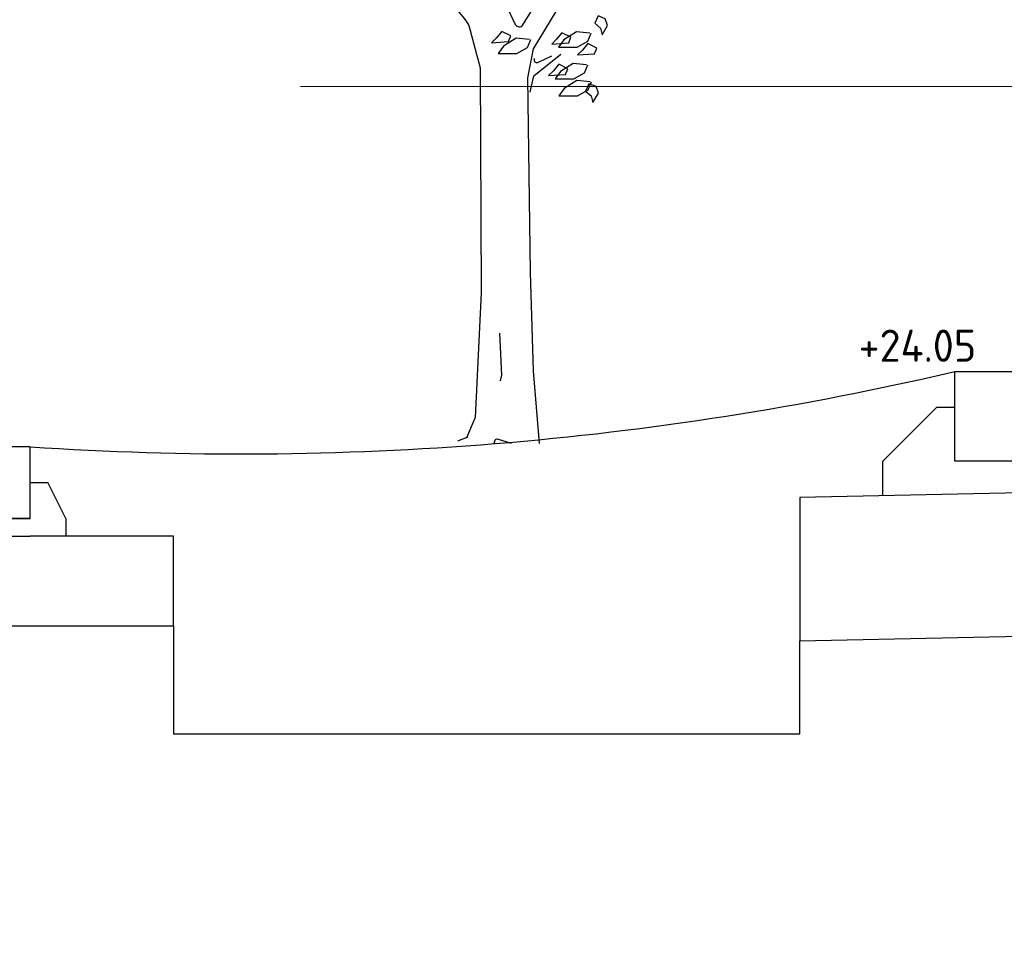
# Model space of a CAD drawing. Header units: metres. Extents: x 198714 to 199133, y 355604 to 356082.
# Tile 12 of 36: x 199097.84 to 199100.59, y 355607.7 to 355610.31. Entities that reach past the tile are written whole.
import ezdxf
from ezdxf.enums import TextEntityAlignment as Align

# ---------------------------------------------------------------- set-up
doc = ezdxf.new("R2010")
doc.units = ezdxf.units.M
doc.linetypes.add('DASHED', pattern=[0.75, 0.5, -0.25])
doc.layers.add('X-XX-AL-AANPIJLING-M', color=7, linetype='Continuous', lineweight=18)
doc.layers.add('X-XX-AL-DETAIL-AFSTANDSLIJNEN-G', color=2, linetype='Continuous', lineweight=5, plot=False)
for name, color, linetype in [('X-XX-NIEUW-DETAIL-S', 1, 'Continuous'), ('X-XX-NIEUW-DETAIL-T', 3, 'Continuous'), ('X-XX-NIEUW-DETAIL_GROEN-S', 7, 'Continuous')]:
    doc.layers.add(name, color=color, linetype=linetype)
doc.styles.add('NLCS-ISO', font='NLCS-ISO.ttf')
doc.styles.add('NLCS-ISO-T18', font='NLCS-ISO.ttf')
doc.dimstyles.new('Jens 1_50 - standaard', dxfattribs={"dimscale": 0.05, "dimtxt": 1.8, "dimasz": 1.8, "dimexe": 2, "dimexo": 2, "dimgap": 0.7, "dimtad": 1, "dimzin": 0, "dimdsep": 46, "dimtxsty": 'NLCS-ISO', "dimcen": 2.5, "dimdle": 2, "dimse1": 1, "dimse2": 1, "dimclrd": 256, "dimclre": 256, "dimclrt": 256, "dimadec": 1, "dimazin": 0, "dimtfac": 1, "dimtdec": 3, "dimtofl": 0, "dimtmove": 1, "dimatfit": 0, "dimfxl": 2, "dimfxlon": 1, "dimtfillclr": 254, "dimtolj": 1, "dimtzin": 0, "dimlwd": 18, "dimlwe": 18, "dimarcsym": 0})

# ---------------------------------------------------------------- blocks, each defined once
blk = doc.blocks.new('*U137')
blk.add_lwpolyline([(0.1, 0), (0, 0), (0, -0.2), (0.1, -0.2), (0.1, 0)], close=True)
for points in [[(0.1, -0.2), (0.1, -0.1), (0.15, -0.1)], [(0.1, -0.2), (0, -0.2), (0, -0.25), (0.1, -0.25)], [(0.2, -0.25), (0.1, -0.25)]]:
    blk.add_lwpolyline(points)
at = {"flags": 128}
for points in [[(0.2, -0.2), (0.15, -0.1)], [(0.2, -0.2), (0.2, -0.25)]]:
    blk.add_lwpolyline(points, dxfattribs=at)
blk = doc.blocks.new('*D162')
at = {"layer": 'Defpoints', "color": 0, "transparency": 16777216}
for p in [(199100.4528, 355609.3311), (199097.8728, 355609.1211), (199100.4528, 355605.6751)]:
    blk.add_point(p, dxfattribs=at)
at = {"layer": 'X-XX-AL-AANPIJLING-M', "linetype": 'Continuous', "lineweight": 18, "transparency": 16777216}
blk.add_line((199097.9628, 355605.6751), (199100.3628, 355605.6751), dxfattribs=at)
at = {"layer": 'X-XX-AL-AANPIJLING-M', "transparency": 16777216}
for points in [[(199097.9628, 355605.6901), (199097.9628, 355605.6601), (199097.8728, 355605.6751)], [(199100.3628, 355605.6901), (199100.3628, 355605.6601), (199100.4528, 355605.6751)]]:
    blk.add_solid(points, dxfattribs=at)
at = {"layer": 'X-XX-AL-AANPIJLING-M', "transparency": 16777216, "insert": (199099.1628, 355605.7551), "char_height": 0.09, "attachment_point": 5, "style": 'NLCS-ISO'}
blk.add_mtext('\\A1;2.58', dxfattribs=at)
blk = doc.blocks.new('JENS-DEATIL-NIEUW AAN TE PLANTEN BOOM')
at = {"color": 37}
blk.add_line((-0.1268, 0.03), (-0.1758, 0.011), dxfattribs=at)
for points in [[(-0.5358, 2.328), (-0.2508, 2.09, -0.074112), (-0.1218, 1.945), (-0.0698, 1.748), (-0.0648, 0.703), (-0.0928, 0.122), (-0.1338, 0.027)], [(0.0012, 2.146), (0.0936, 1.9501, 0.593059), (0.1286, 1.948), (0.3122, 2.241)], [(0.2622, 1.802), (0.1974, 1.7717, -0.549165), (0.1832, 1.7807), (0.1832, 1.792)], [(0.0762, 0), (0.0111, 0.0202, 0.393382), (-0.0012, 0.0143), (-0.0068, 0)]]:
    blk.add_lwpolyline(points, format="xyb", dxfattribs=at)
for points in [[(0.3392, 2.106), (0.1772, 1.836), (0.1502, 1.701), (0.1632, 0.796), (0.1772, 0.338), (0.2042, 0)], [(0.1632, 1.635), (0.1802, 1.71), (0.3062, 1.812)], [(0.0202, 0.514), (0.0302, 0.318), (0.0232, 0.292)]]:
    blk.add_lwpolyline(points, dxfattribs=at)
at = {"color": 104}
for points in [[(0.4792, 1.989), (0.4632, 1.955), (0.4892, 1.932), (0.4972, 1.901), (0.5232, 1.945), (0.5122, 1.976)], [(0.0722, 1.8963), (0.0307, 1.9174), (0.0046, 1.8857), (-0.0165, 1.8646), (0.0623, 1.8702)], [(0.3519, 1.8902), (0.3103, 1.9113), (0.2843, 1.8797), (0.2632, 1.8586), (0.342, 1.8642)], [(0.4724, 1.8392), (0.4308, 1.8603), (0.4048, 1.8287), (0.3837, 1.8076), (0.4625, 1.8131)], [(0.3373, 1.7433), (0.2957, 1.7644), (0.2696, 1.7328), (0.2485, 1.7117), (0.3274, 1.7173)], [(0.4362, 1.674), (0.4202, 1.64), (0.4462, 1.617), (0.4542, 1.586), (0.4802, 1.63), (0.4692, 1.661)]]:
    blk.add_lwpolyline(points, close=True, dxfattribs=at)
for points in [[(0.1598, 1.8796), (0.0977, 1.8858), (0.0388, 1.8486), (0.0139, 1.8144), (0.1008, 1.8144), (0.1505, 1.8423), (0.166, 1.8796)], [(0.4402, 1.9087), (0.3781, 1.9149), (0.3191, 1.8777), (0.2943, 1.8436), (0.3812, 1.8436), (0.4308, 1.8715), (0.4464, 1.9087)], [(0.4255, 1.7618), (0.3635, 1.768), (0.3045, 1.7308), (0.2797, 1.6966), (0.3666, 1.6966), (0.4162, 1.7246), (0.4317, 1.7618)], [(0.4417, 1.6825), (0.3796, 1.6887), (0.3206, 1.6515), (0.2958, 1.6174), (0.3827, 1.6174), (0.4324, 1.6453), (0.4479, 1.6825)]]:
    blk.add_lwpolyline(points, dxfattribs=at)
blk = doc.blocks.new('*D149')
at = {"layer": 'Defpoints', "color": 0, "transparency": 16777216}
for p in [(199100.4528, 355609.5811), (199097.8728, 355609.3711), (199100.4528, 355605.9251)]:
    blk.add_point(p, dxfattribs=at)
at = {"layer": 'X-XX-AL-AANPIJLING-M', "linetype": 'Continuous', "lineweight": 18, "transparency": 16777216}
blk.add_line((199097.9628, 355605.9251), (199100.3628, 355605.9251), dxfattribs=at)
at = {"layer": 'X-XX-AL-AANPIJLING-M', "transparency": 16777216}
for points in [[(199097.9628, 355605.9401), (199097.9628, 355605.9101), (199097.8728, 355605.9251)], [(199100.3628, 355605.9401), (199100.3628, 355605.9101), (199100.4528, 355605.9251)]]:
    blk.add_solid(points, dxfattribs=at)
at = {"layer": 'X-XX-AL-AANPIJLING-M', "transparency": 16777216, "insert": (199099.1628, 355606.0051), "char_height": 0.09, "width": 0.198, "attachment_point": 5, "style": 'NLCS-ISO'}
blk.add_mtext('\\A1;Groenvak', dxfattribs=at)

msp = doc.modelspace()

# ---------------------------------------------------------------- linework, layer by layer
at = {"layer": 'X-XX-AL-DETAIL-AFSTANDSLIJNEN-G', "linetype": 'DASHED', "ltscale": 5, "flags": 128}
msp.add_lwpolyline([(199094.8776, 355610.1265), (199122.2506, 355610.1265)], dxfattribs=at)
at = {"layer": 'X-XX-NIEUW-DETAIL-S', "flags": 128}
msp.add_lwpolyline([(199097.8728, 355609.1211, 0.074544), (199100.4528, 355609.3311)], format="xyb", dxfattribs=at)
for points in [[(199100.4528, 355609.3311), (199100.6328, 355609.3311), (199100.6528, 355609.2111), (199100.6528, 355609.0811), (199100.4528, 355609.0811), (199100.4528, 355609.3311)], [(199107.2522, 355609.1318), (199100.0212, 355608.9796), (199100.0212, 355608.5795), (199107.2522, 355608.7317)]]:
    msp.add_lwpolyline(points, close=True, dxfattribs=at)
for points in [[(199100.2528, 355608.9844), (199100.2528, 355609.0811), (199100.4028, 355609.2311), (199100.4528, 355609.2311)], [(199095.0028, 355608.904), (199095.0028, 355608.6411), (199095.4028, 355608.6411), (199095.7728, 355608.6411), (199095.9305, 355608.7988), (199097.3707, 355608.7732), (199097.5228, 355608.6211), (199098.2728, 355608.6211), (199098.2728, 355608.8711), (199097.9728, 355608.8711)], [(199098.2728, 355608.6211), (199098.2728, 355608.3194), (199100.0212, 355608.3194), (199100.0212, 355608.5795)]]:
    msp.add_lwpolyline(points, dxfattribs=at)

# ---------------------------------------------------------------- block references
at = {"layer": 'X-XX-NIEUW-DETAIL-S'}
msp.add_blockref('*U137', (199097.7728, 355609.1211), dxfattribs=at)
at = {"layer": 'X-XX-NIEUW-DETAIL_GROEN-S', "xscale": 0.6, "yscale": 0.6}
msp.add_blockref('JENS-DEATIL-NIEUW AAN TE PLANTEN BOOM', (199099.1706, 355609.1299), dxfattribs=at)

# ---------------------------------------------------------------- texts
at = {"layer": 'X-XX-NIEUW-DETAIL-T', "style": 'NLCS-ISO-T18'}
msp.add_text('+24.05', height=0.09, dxfattribs=at).set_placement((199100.3489, 355609.3311), align=Align.BOTTOM_CENTER)

# ---------------------------------------------------------------- dimensions: what is measured, and where the dimension line sits
at = {"layer": 'X-XX-AL-AANPIJLING-M'}
dim = msp.add_linear_dim(base=(199100.4528, 355605.9251), p1=(199097.8728, 355609.3711), p2=(199100.4528, 355609.5811), text='Groenvak', dimstyle='Jens 1_50 - standaard', dxfattribs=at)
dim.commit()
dim.dimension.update_dxf_attribs({"geometry": '*D149', "text_midpoint": (199099.1628, 355606.0051)})
dim = msp.add_linear_dim(base=(199100.4528, 355605.6751), p1=(199097.8728, 355609.1211), p2=(199100.4528, 355609.3311), dimstyle='Jens 1_50 - standaard', dxfattribs=at)
dim.commit()
dim.dimension.update_dxf_attribs({"geometry": '*D162', "text_midpoint": (199099.1628, 355605.7551)})

doc.saveas('drawing.dxf')
